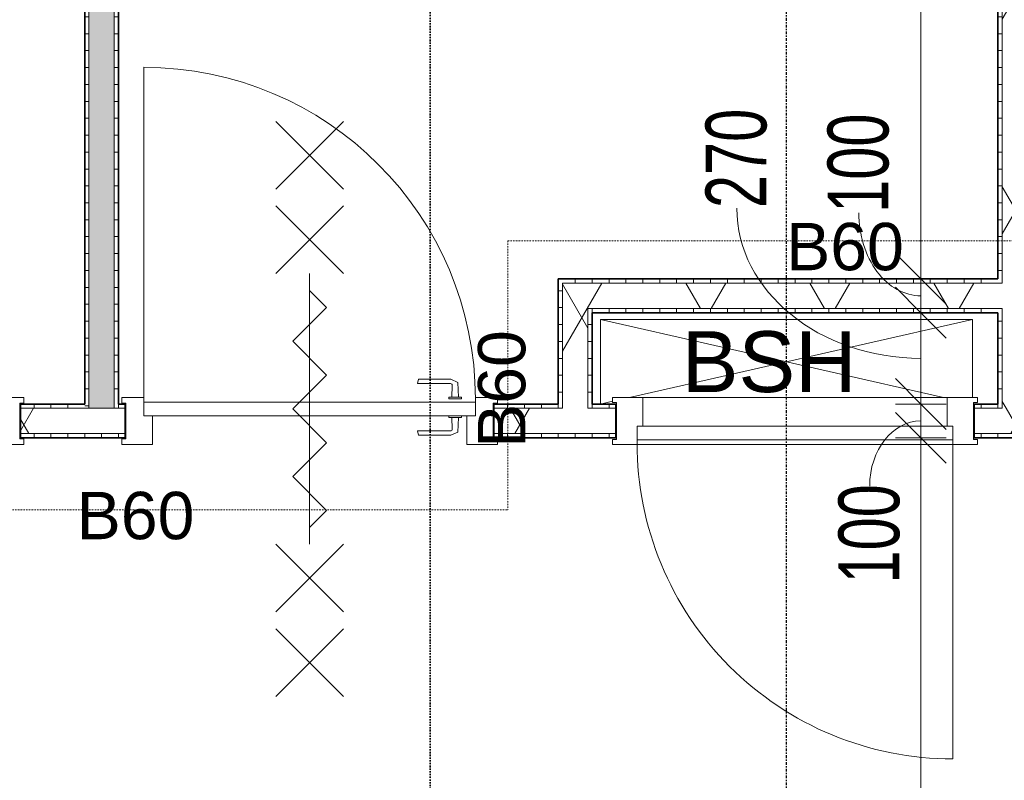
# Model space of a CAD drawing. Header units: millimetres. Extents: x -80560 to 110805, y -11020 to 52719.
# Tile 127 of 184: x 65028 to 67939, y 38637 to 40886. Entities that reach past the tile are written whole.
import ezdxf

# ---------------------------------------------------------------- set-up
doc = ezdxf.new("R2010")
doc.units = ezdxf.units.MM
doc.linetypes.add('CENTER2', pattern=[20, 8, -4, 4, -4])
doc.linetypes.add('DASHDOT2', pattern=[8, 4, -2, 0, -2])
for name, color, linetype, lineweight in [('A-ANNO-DIMS', 211, 'Continuous', 9), ('A-ANNO-DIMS-100', 211, 'Continuous', 9), ('A-ANNO-NOTE', 131, 'Continuous', 18), ('A-DETL', 90, 'Continuous', 18), ('A-DETL-GENF', 92, 'Continuous', 18), ('A-DOOR', 31, 'Continuous', 18), ('A-FLOR', 192, 'Continuous', 18), ('A-GLAZ', 151, 'Continuous', 18), ('A-WALL', 113, 'Continuous', 35), ('A-WALL-PATT', 111, 'Continuous', 35), ('G-ANNO-SYMB', 111, 'Continuous', 9), ('G-ANNO-TEXT', 231, 'Continuous', 9), ('I-WALL', 2, 'Continuous', 18), ('S-GRID', 1, 'Continuous', 9)]:
    doc.layers.add(name, color=color, linetype=linetype, lineweight=lineweight)
doc.styles.add('Arial', font='arial.ttf', dxfattribs={"height": 180})
doc.styles.add('Arial_1', font='arial.ttf', dxfattribs={"height": 140})
doc.styles.add('Arial_5', font='arial.ttf', dxfattribs={"width": 0.7, "height": 180})
doc.dimstyles.new('n3o_1_8', dxfattribs={"dimscale": 304.8, "dimtxt": 183.646692, "dimasz": 0.492126, "dimexe": 0.246063, "dimexo": 0.0625, "dimgap": 0.032808, "dimtad": 1, "dimdec": 0, "dimdsep": 46, "dimtxsty": 'Arial_5', "dimblk1": 'OBLIQUE', "dimblk2": 'OBLIQUE', "dimsah": 1, "dimcen": 0.09, "dimdle": 0.246063, "dimazin": 0, "dimtfac": 1, "dimtdec": 4, "dimtix": 1, "dimtmove": 0, "dimatfit": 3, "dimfxl": 0.246063, "dimfxlon": 1, "dimtvp": 1, "dimtolj": 1, "dimtzin": 0, "dimarcsym": 2})
doc.dimstyles.new('n3o_1_8_1', dxfattribs={"dimscale": 304.8, "dimtxt": 183.646692, "dimasz": 0.492126, "dimexe": 0.246063, "dimexo": 0.0625, "dimgap": 0.032808, "dimtad": 1, "dimdec": 0, "dimdsep": 46, "dimtxsty": 'Arial_5', "dimblk1": 'OBLIQUE', "dimblk2": 'OBLIQUE', "dimsah": 1, "dimcen": 0.09, "dimdle": 0.246063, "dimazin": 0, "dimtfac": 1, "dimtdec": 4, "dimtix": 1, "dimtmove": 2, "dimatfit": 3, "dimfxl": 0.246063, "dimfxlon": 1, "dimtvp": 1, "dimtolj": 1, "dimtzin": 0, "dimarcsym": 2})
doc.dimstyles.new('n3o_1_8_2', dxfattribs={"dimscale": 304.8, "dimtxt": 183.646692, "dimasz": 0.492126, "dimexe": 0.246063, "dimexo": 0.0625, "dimgap": 0.032808, "dimtad": 1, "dimdec": 0, "dimdsep": 46, "dimtxsty": 'Arial_5', "dimblk1": 'OBLIQUE', "dimblk2": 'OBLIQUE', "dimsah": 1, "dimcen": 0.09, "dimdle": 0.246063, "dimazin": 0, "dimtfac": 1, "dimtdec": 4, "dimtix": 1, "dimtmove": 1, "dimatfit": 3, "dimfxl": 0.246063, "dimfxlon": 1, "dimtvp": 1, "dimtolj": 1, "dimtzin": 0, "dimarcsym": 2})
pattern_1 = [(4e-13, (65219.82, 43794.75), (-4e-13, 50), [])]
pattern_2 = [(60, (24894.82, 0), (-274.963, 158.75), []), (120, (24894.82, 0), (-274.963, -158.75), [])]
pattern_3 = [(90, (64569.82, 39650), (-50, -2e-13), [])]
pattern_4 = [(90, (66619.82, 39650), (-50, -2e-13), [])]
pattern_5 = [(90, (67269.82, 40020), (-50, 9e-14), [])]
pattern_6 = [(180, (66719.82, 39885), (-3e-13, -50), [])]

# ---------------------------------------------------------------- blocks, each defined once
blk = doc.blocks.new('32_n3o_deur_enkel - 90x139_25_K_980_2410x1110_60zs-34330857-DO_01 eerste verdieping')
at = {"layer": 'A-GLAZ'}
for p, q in [((-555, 69.5), (-465, 69.5)), ((-555, 52.5), (-555, 69.5)), ((-465, 69.5), (-465, -15.5)), ((465, 69.5), (555, 69.5)), ((465, -15.5), (465, 69.5)), ((555, 69.5), (555, 52.5)), ((-543, 52.5), (-555, 52.5)), ((-543, -52.5), (-543, 52.5)), ((543, 52.5), (543, -52.5)), ((555, 52.5), (543, 52.5)), ((-555, -52.5), (-543, -52.5)), ((-555, -69.5), (-555, -52.5)), ((-490, -55.5), (-490, -69.5)), ((490, -69.5), (490, -55.5)), ((543, -52.5), (555, -52.5)), ((555, -52.5), (555, -69.5)), ((-490, -69.5), (-555, -69.5)), ((555, -69.5), (490, -69.5))]:
    blk.add_line(p, q, dxfattribs=at)
blk = doc.blocks.new('30_n3o_deur_dicht - 40mm_draai_60min_zs_LS-33372912-DO_01 eerste verdieping')
at = {"layer": 'A-DOOR'}
for p, q in [((-980, -40), (-980, 0)), ((-980, 0), (0, 0)), ((0, 0), (0, -40)), ((0, -40), (-980, -40))]:
    blk.add_line(p, q, dxfattribs=at)
blk = doc.blocks.new('30_n3o_beslag_deurkruk_met_schild - std-887349-DO_01 eerste verdieping')
at = {"layer": 'A-DOOR'}
for p, q in [((-10, 5), (-7.8, 48.4)), ((-7.8, 48.4), (12.7, 58)), ((8.3, 39.7), (10, 5)), ((12.7, 58), (108, 58)), ((111, 45), (13.3, 45)), ((108, 58), (111, 45)), ((18.5, 5), (-18.5, 5)), ((-18.5, 5), (-18.5, 0)), ((18.5, 0), (18.5, 5))]:
    blk.add_line(p, q, dxfattribs=at)
at = {"layer": 'A-DOOR', "flags": 128}
blk.add_lwpolyline([(13.3, 45), (11.3, 44.6), (9.6, 43.4), (8.6, 41.7), (8.3, 39.7)], dxfattribs=at)
blk = doc.blocks.new('30_n3o_beslag_deurkruk_met_schild - std-875116-DO_01 eerste verdieping')
at = {"layer": 'A-DOOR'}
for p, q in [((18.5, 0), (-18.5, 0)), ((-18.5, 0), (-18.5, -5)), ((18.5, -5), (18.5, 0)), ((-18.5, -5), (18.5, -5)), ((-7.8, -48.4), (-10, -5)), ((10, -5), (8.3, -39.7)), ((12.7, -58), (-7.8, -48.4)), ((108, -58), (12.7, -58)), ((13.3, -45), (111, -45)), ((111, -45), (108, -58))]:
    blk.add_line(p, q, dxfattribs=at)
at = {"layer": 'A-DOOR', "flags": 128}
blk.add_lwpolyline([(8.3, -39.7), (8.6, -41.7), (9.6, -43.4), (11.3, -44.6), (13.3, -45)], dxfattribs=at)
blk = doc.blocks.new('00_n3o_symbool_swingangle - std-33372925-DO_01 eerste verdieping')
at = {"layer": 'A-DOOR'}
blk.add_line((-415, 10), (-415, 990), dxfattribs=at)
blk.add_arc((-415, 10), 980, 360, 90, dxfattribs=at)
blk = doc.blocks.new('32_n3o_raam_h2xb1 - 90x139_17_K_2410x1080 bsh kast-34330937-DO_01 eerste verdieping')
at = {"layer": 'A-GLAZ'}
for p, q in [((-540, 69.5), (-450, 69.5)), ((-540, 54.5), (-540, 69.5)), ((-450, 69.5), (-450, -15.5)), ((450, 69.5), (-450, 69.5)), ((450, 69.5), (540, 69.5)), ((450, -15.5), (450, 69.5)), ((540, 69.5), (540, 54.5)), ((-528, 54.5), (-540, 54.5)), ((-528, -54.5), (-528, 54.5)), ((528, 54.5), (528, -54.5)), ((540, 54.5), (528, 54.5)), ((-540, -54.5), (-528, -54.5)), ((-540, -69.5), (-540, -54.5)), ((-467, -55.5), (-467, -69.5)), ((467, -69.5), (467, -55.5)), ((528, -54.5), (540, -54.5)), ((540, -54.5), (540, -69.5)), ((-467, -69.5), (-540, -69.5)), ((-467, -69.5), (467, -69.5)), ((540, -69.5), (467, -69.5))]:
    blk.add_line(p, q, dxfattribs=at)
blk = doc.blocks.new('30_n3o_deur_stal - 40mm_draai_LS-34127883-DO_01 eerste verdieping')
at = {"layer": 'A-DOOR'}
for p, q in [((-934, -40), (-934, 0)), ((-934, 0), (0, 0)), ((0, 0), (0, -40)), ((0, -40), (-934, -40))]:
    blk.add_line(p, q, dxfattribs=at)
blk = doc.blocks.new('00_n3o_symbool_swingangle - std-31756284-DO_01 eerste verdieping')
at = {"layer": 'A-DOOR'}
blk.add_line((-415, 10), (-415, 944), dxfattribs=at)
blk.add_arc((-415, 10), 934, 360, 90, dxfattribs=at)
blk = doc.blocks.new('01_n3o_symbool_lijn_met_tekst - brandwerend_B60-33208258-DO_01 eerste verdieping')
at = {"layer": 'A-DETL-GENF', "color": 3, "linetype": 'DASHDOT2'}
blk.add_line((0, 0), (2290.4, 0), dxfattribs=at)
blk = doc.blocks.new('01_n3o_symbool_lijn_met_tekst - brandwerend_B60-33208260-DO_01 eerste verdieping')
at = {"layer": 'A-DETL-GENF', "color": 3, "linetype": 'DASHDOT2'}
blk.add_line((0, 0), (1904.8, 0), dxfattribs=at)
blk = doc.blocks.new('01_n3o_symbool_lijn_met_tekst - brandwerend_B60-33208261-DO_01 eerste verdieping')
at = {"layer": 'A-DETL-GENF', "color": 3, "linetype": 'DASHDOT2'}
blk.add_line((0, 0), (795.2, 0), dxfattribs=at)
blk = doc.blocks.new('DIMBLOCK309-DO_01 eerste verdieping')
at = {"layer": 'A-ANNO-DIMS-100'}
for p, q in [((67691.8, 39650), (67616.8, 39725)), ((67616.8, 39650), (67766.8, 39650)), ((67691.8, 39650), (67616.8, 39650)), ((67691.8, 35350), (67691.8, 39650)), ((67691.8, 39650), (67766.8, 39575)), ((67691.8, 35350), (67616.8, 35425)), ((67616.8, 35350), (67766.8, 35350)), ((67691.8, 35350), (67616.8, 35350)), ((67691.8, 35350), (67766.8, 35275))]:
    blk.add_line(p, q, dxfattribs=at)
at = {"layer": 'A-ANNO-DIMS-100', "color": 0, "insert": (67448.1, 37307.9), "char_height": 180, "width": 461.094, "attachment_point": 1, "rotation": 90, "line_spacing_factor": 0.941778, "style": 'Arial_5'}
blk.add_mtext('4300', dxfattribs=at)
blk = doc.blocks.new('_Oblique')
at = {"color": 0, "linetype": 'ByBlock', "lineweight": -2}
blk.add_line((-0.5, -0.5), (0.5, 0.5), dxfattribs=at)
blk = doc.blocks.new('DIMBLOCK310-DO_01 eerste verdieping')
at = {"layer": 'A-ANNO-DIMS-100'}
for p, q in [((67691.8, 39750), (67616.8, 39825)), ((67616.8, 39750), (67766.8, 39750)), ((67691.8, 39750), (67616.8, 39750)), ((67691.8, 39650), (67691.8, 39750)), ((67691.8, 39750), (67766.8, 39675)), ((67691.8, 39650), (67616.8, 39725)), ((67616.8, 39650), (67766.8, 39650)), ((67691.8, 39650), (67616.8, 39650)), ((67691.8, 39650), (67766.8, 39575))]:
    blk.add_line(p, q, dxfattribs=at)
blk.add_ellipse((67691.8, 39507.5), major_axis=(0, 192.5), ratio=0.785634, start_param=0, end_param=1.570796, dxfattribs=at)
at = {"layer": 'A-ANNO-DIMS-100', "color": 0, "insert": (67448.1, 39219.3), "char_height": 180, "width": 345.821, "attachment_point": 1, "rotation": 90, "line_spacing_factor": 0.941778, "style": 'Arial_5'}
blk.add_mtext('100', dxfattribs=at)
blk = doc.blocks.new('DIMBLOCK311-DO_01 eerste verdieping')
at = {"layer": 'A-ANNO-DIMS-100'}
for p, q in [((67691.8, 40020), (67616.8, 40095)), ((67616.8, 40020), (67766.8, 40020)), ((67691.8, 40020), (67616.8, 40020)), ((67691.8, 39750), (67691.8, 40020)), ((67691.8, 40020), (67766.8, 39945)), ((67691.8, 39750), (67616.8, 39825)), ((67616.8, 39750), (67766.8, 39750)), ((67691.8, 39750), (67616.8, 39750)), ((67691.8, 39750), (67766.8, 39675))]:
    blk.add_line(p, q, dxfattribs=at)
blk.add_ellipse((67691.8, 40329.3), major_axis=(544.1, 0), ratio=0.816536, start_param=3.141593, end_param=4.712389, dxfattribs=at)
at = {"layer": 'A-ANNO-DIMS-100', "color": 0, "insert": (67055.2, 40329.3), "char_height": 180, "width": 345.821, "attachment_point": 1, "rotation": 90, "line_spacing_factor": 0.941778, "style": 'Arial_5'}
blk.add_mtext('270', dxfattribs=at)
blk = doc.blocks.new('DIMBLOCK312-DO_01 eerste verdieping')
at = {"layer": 'A-ANNO-DIMS-100'}
for p, q in [((67691.8, 40120), (67616.8, 40195)), ((67616.8, 40120), (67766.8, 40120)), ((67691.8, 40120), (67616.8, 40120)), ((67691.8, 40020), (67691.8, 40120)), ((67691.8, 40120), (67766.8, 40045)), ((67691.8, 40020), (67616.8, 40095)), ((67616.8, 40020), (67766.8, 40020)), ((67691.8, 40020), (67616.8, 40020)), ((67691.8, 40020), (67766.8, 39945))]:
    blk.add_line(p, q, dxfattribs=at)
blk.add_ellipse((67691.8, 40315.1), major_axis=(0, 245.1), ratio=0.747959, start_param=1.570796, end_param=3.141593, dxfattribs=at)
at = {"layer": 'A-ANNO-DIMS-100', "color": 0, "insert": (67416, 40315.1), "char_height": 180, "width": 345.821, "attachment_point": 1, "rotation": 90, "line_spacing_factor": 0.941778, "style": 'Arial_5'}
blk.add_mtext('100', dxfattribs=at)
blk = doc.blocks.new('DIMBLOCK313-DO_01 eerste verdieping')
at = {"layer": 'A-ANNO-DIMS-100'}
for p, q in [((67691.8, 47839.5), (67616.8, 47914.5)), ((67691.8, 40120), (67691.8, 47914.5)), ((67616.8, 47839.5), (67766.8, 47839.5)), ((67691.8, 47839.5), (67616.8, 47839.5)), ((67691.8, 47839.5), (67766.8, 47764.5)), ((67691.8, 40120), (67616.8, 40195)), ((67616.8, 40120), (67766.8, 40120)), ((67691.8, 40120), (67616.8, 40120)), ((67691.8, 40120), (67766.8, 40045))]:
    blk.add_line(p, q, dxfattribs=at)
at = {"layer": 'A-ANNO-DIMS-100', "color": 0, "insert": (67448.1, 44428), "char_height": 180, "width": 461.094, "attachment_point": 1, "rotation": 90, "line_spacing_factor": 0.941778, "style": 'Arial_5'}
blk.add_mtext('7720', dxfattribs=at)

msp = doc.modelspace()

# ---------------------------------------------------------------- hatches: boundary and pattern name
at = {"layer": 'A-WALL-PATT', "lineweight": 18}
h = msp.add_hatch(dxfattribs=at)
h.set_pattern_fill('FP_42', color=256, angle=90, style=0, pattern_type=2)
h.set_pattern_definition(pattern_1)
h.paths.add_polyline_path([(65219.8, 39737.5), (65232.3, 39737.5), (65232.3, 47839.5), (65219.8, 47839.5), (65219.8, 39750)], flags=0)
at = {"layer": 'A-WALL-PATT', "lineweight": 5}
msp.add_hatch(color=256, dxfattribs=at).paths.add_polyline_path([(65232.3, 39737.5), (65307.3, 39737.5), (65307.3, 47839.5), (65232.3, 47839.5), (65232.3, 39750)], flags=0)
at = {"layer": 'A-WALL-PATT', "lineweight": 18}
h = msp.add_hatch(dxfattribs=at)
h.set_pattern_fill('FP_42', color=256, angle=90, style=0, pattern_type=2)
h.set_pattern_definition(pattern_1)
h.paths.add_polyline_path([(65307.3, 39750), (65319.8, 39750), (65319.8, 47839.5), (65307.3, 47839.5), (65307.3, 39916)], flags=0)
h = msp.add_hatch(dxfattribs=at)
h.set_pattern_fill('FP_77', color=256, angle=90, style=0, pattern_type=2)
h.set_pattern_definition([(4e-13, (67919.82, 43794.75), (-4e-13, 50), [])])
h.paths.add_polyline_path([(67932.3, 39750), (67932.3, 40032.5), (67919.8, 40032.5), (67919.8, 39750)], flags=0)
h.paths.add_polyline_path([(67919.8, 40107.5), (67932.3, 40107.5), (67932.3, 47839.5), (67919.8, 47839.5), (67919.8, 40120)], flags=0)
h = msp.add_hatch(dxfattribs=at)
h.set_pattern_fill('FP_2', color=256, style=0, pattern_type=2)
h.set_pattern_definition(pattern_2)
h.paths.add_polyline_path([(68007.3, 39737.5), (68007.3, 47839.5), (67932.3, 47839.5), (67932.3, 39737.5)], flags=0)
h = msp.add_hatch(dxfattribs=at)
h.set_pattern_fill('FP_108', color=256, angle=90, style=0, pattern_type=2)
h.set_pattern_definition(pattern_5)
h.paths.add_polyline_path([(67919.8, 40107.5), (67919.8, 40120), (66619.8, 40120), (66619.8, 40107.5), (67725.7, 40107.5)], flags=0)
h = msp.add_hatch(dxfattribs=at)
h.set_pattern_fill('FP_109', color=256, angle=90, style=0, pattern_type=2)
h.set_pattern_definition(pattern_6)
h.paths.add_polyline_path([(66632.3, 39750), (66632.3, 40107.5), (66619.8, 40107.5), (66619.8, 39750)], flags=0)
h = msp.add_hatch(dxfattribs=at)
h.set_pattern_fill('FP_2', color=256, style=0, pattern_type=2)
h.set_pattern_definition(pattern_2)
h.paths.add_polyline_path([(67919.8, 40032.5), (67932.3, 40032.5), (67932.3, 40107.5), (66632.3, 40107.5), (66632.3, 40032.5), (67725.7, 40032.5)], flags=0)
h = msp.add_hatch(dxfattribs=at)
h.set_pattern_fill('FP_2', color=256, style=0, pattern_type=2)
h.set_pattern_definition(pattern_2)
h.paths.add_polyline_path([(66632.3, 39737.5), (66707.3, 39737.5), (66707.3, 40032.5), (66632.3, 40032.5), (66632.3, 39750)], flags=0)
h = msp.add_hatch(dxfattribs=at)
h.set_pattern_fill('FP_108', color=256, angle=90, style=0, pattern_type=2)
h.set_pattern_definition(pattern_5)
h.paths.add_polyline_path([(67919.8, 40020), (67919.8, 40032.5), (66707.3, 40032.5), (66707.3, 40020), (67725.7, 40020)], flags=0)
h = msp.add_hatch(dxfattribs=at)
h.set_pattern_fill('FP_109', color=256, angle=90, style=0, pattern_type=2)
h.set_pattern_definition(pattern_6)
h.paths.add_polyline_path([(66719.8, 39750), (66719.8, 40020), (66707.3, 40020), (66707.3, 39750)], flags=0)
h = msp.add_hatch(dxfattribs=at)
h.set_pattern_fill('FP_2', color=256, style=0, pattern_type=2)
h.set_pattern_definition(pattern_2)
h.paths.add_polyline_path([(65232.3, 39662.5), (65232.3, 39737.5), (65029.8, 39737.5), (65029.8, 39662.5), (65219.8, 39662.5)], flags=0)
h.paths.add_polyline_path([(63908, 39662.5), (63939.8, 39662.5), (63939.8, 39737.5), (63894.8, 39737.5), (63894.8, 39662.5)], flags=0)
h = msp.add_hatch(dxfattribs=at)
h.set_pattern_fill('FP_95', color=256, angle=90, style=0, pattern_type=2)
h.set_pattern_definition(pattern_3)
h.paths.add_polyline_path([(65029.8, 39737.5), (65219.8, 39737.5), (65219.8, 39750), (65029.8, 39750)], flags=0)
h.paths.add_polyline_path([(63919.8, 39737.5), (63939.8, 39737.5), (63939.8, 39750), (63919.8, 39750)], flags=0)
h = msp.add_hatch(dxfattribs=at)
h.set_pattern_fill('FP_2', color=256, style=0, pattern_type=2)
h.set_pattern_definition(pattern_2)
h.paths.add_polyline_path([(66789.8, 39662.5), (66789.8, 39737.5), (66429.8, 39737.5), (66429.8, 39662.5), (66551, 39662.5)], flags=0)
h.paths.add_polyline_path([(67849.8, 39662.5), (68007.3, 39662.5), (68007.3, 39737.5), (67849.8, 39737.5)], flags=0)
h.paths.add_polyline_path([(65232.3, 39662.5), (65339.8, 39662.5), (65339.8, 39737.5), (65232.3, 39737.5)], flags=0)
h = msp.add_hatch(dxfattribs=at)
h.set_pattern_fill('FP_96', color=256, angle=90, style=0, pattern_type=2)
h.set_pattern_definition(pattern_4)
h.paths.add_polyline_path([(67932.3, 39737.5), (67932.3, 39750), (67849.8, 39750), (67849.8, 39737.5)], flags=0)
h.paths.add_polyline_path([(66789.8, 39737.5), (66789.8, 39750), (66707.3, 39750), (66707.3, 39737.5)], flags=0)
h.paths.add_polyline_path([(66632.3, 39737.5), (66632.3, 39750), (66429.8, 39750), (66429.8, 39737.5), (66551, 39737.5)], flags=0)
h.paths.add_polyline_path([(65307.3, 39737.5), (65339.8, 39737.5), (65339.8, 39750), (65307.3, 39750)], flags=0)
h = msp.add_hatch(dxfattribs=at)
h.set_pattern_fill('FP_95', color=256, angle=90, style=0, pattern_type=2)
h.set_pattern_definition(pattern_3)
h.paths.add_polyline_path([(63919.8, 39650), (63939.8, 39650), (63939.8, 39662.5), (63832.3, 39662.5), (63832.3, 39650), (63908, 39650)], flags=0)
h.paths.add_polyline_path([(65219.8, 39650), (65219.8, 39662.5), (65029.8, 39662.5), (65029.8, 39650), (65082.6, 39650)], flags=0)
h = msp.add_hatch(dxfattribs=at)
h.set_pattern_fill('FP_96', color=256, angle=90, style=0, pattern_type=2)
h.set_pattern_definition(pattern_4)
h.paths.add_polyline_path([(68019.8, 39650), (68019.8, 39662.5), (67849.8, 39662.5), (67849.8, 39650), (68007.3, 39650)], flags=0)
h.paths.add_polyline_path([(66789.8, 39650), (66789.8, 39662.5), (66429.8, 39662.5), (66429.8, 39650), (66551, 39650)], flags=0)
h.paths.add_polyline_path([(65339.8, 39650), (65339.8, 39662.5), (65219.8, 39662.5), (65219.8, 39650), (65232.3, 39650)], flags=0)

# ---------------------------------------------------------------- linework, layer by layer
at = {"layer": 'A-ANNO-NOTE', "lineweight": 9}
for p, q in [((65984.8, 40585.5), (65784.8, 40385.5)), ((65784.8, 40585.5), (65984.8, 40385.5)), ((65984.8, 40335.5), (65784.8, 40135.5)), ((65784.8, 40335.5), (65984.8, 40135.5)), ((65884.8, 39335.5), (65884.8, 40135.5)), ((65884.8, 39335.5), (65884.8, 40135.5)), ((65934.9, 40035.8), (65884.8, 40085.8)), ((65834.8, 39935.7), (65934.9, 40035.8)), ((65934.9, 39835.6), (65834.8, 39935.7)), ((65834.8, 39735.5), (65934.9, 39835.6)), ((65834.8, 39735.5), (65934.9, 39635.4)), ((65934.9, 39635.4), (65834.8, 39535.3)), ((65834.8, 39535.3), (65934.9, 39435.2)), ((65934.9, 39435.2), (65884.8, 39385.2)), ((65984.8, 39135.5), (65784.8, 39335.5)), ((65784.8, 39135.5), (65984.8, 39335.5)), ((65984.8, 38885.5), (65784.8, 39085.5)), ((65784.8, 38885.5), (65984.8, 39085.5))]:
    msp.add_line(p, q, dxfattribs=at)
at = {"layer": 'A-DETL'}
for p, q in [((66744.8, 40000), (67759, 39769.5)), ((66744.8, 39750), (66744.8, 40000)), ((66744.8, 40000), (67844.8, 40000)), ((67844.8, 40000), (66830.6, 39769.5)), ((67844.8, 40000), (67844.8, 39769.5)), ((66779.8, 39758), (66744.8, 39750)), ((66791.8, 39750), (66789.8, 39750))]:
    msp.add_line(p, q, dxfattribs=at)
at = {"layer": 'A-FLOR'}
for p, q in [((66744.8, 40000), (67844.8, 40000)), ((66744.8, 39750), (66744.8, 40000)), ((67844.8, 40000), (67844.8, 39769.5)), ((66791.8, 39750), (66789.8, 39750))]:
    msp.add_line(p, q, dxfattribs=at)
at = {"layer": 'A-WALL', "lineweight": 18}
for p, q in [((65232.3, 47839.5), (65232.3, 39737.5)), ((65307.3, 47839.5), (65307.3, 39737.5)), ((67932.3, 47839.5), (67932.3, 40107.5)), ((66632.3, 40107.5), (67932.3, 40107.5)), ((66632.3, 39737.5), (66632.3, 40107.5)), ((66707.3, 40032.5), (67932.3, 40032.5)), ((66707.3, 39737.5), (66707.3, 40032.5)), ((67932.3, 40032.5), (67932.3, 39737.5)), ((65029.8, 39737.5), (65339.8, 39737.5)), ((66429.8, 39737.5), (66632.3, 39737.5)), ((66707.3, 39737.5), (66789.8, 39737.5)), ((67849.8, 39737.5), (67932.3, 39737.5)), ((65029.8, 39662.5), (65339.8, 39662.5)), ((66429.8, 39662.5), (66789.8, 39662.5)), ((67849.8, 39662.5), (68719.8, 39662.5))]:
    msp.add_line(p, q, dxfattribs=at)
at = {"layer": 'G-ANNO-SYMB', "linetype": 'DASHDOT2', "lineweight": 35}
msp.add_line((66241.3, 48457.5), (66241.3, 9191.1), dxfattribs=at)
at = {"layer": 'I-WALL', "lineweight": 35}
for p, q in [((65219.8, 47839.5), (65219.8, 39750)), ((65319.8, 39750), (65319.8, 47839.5)), ((67919.8, 47839.5), (67919.8, 40120)), ((67919.8, 40120), (66619.8, 40120)), ((66619.8, 40120), (66619.8, 39750)), ((66719.8, 40020), (67919.8, 40020)), ((66719.8, 39750), (66719.8, 40020)), ((67919.8, 40020), (67919.8, 39750)), ((65219.8, 39750), (65029.8, 39750)), ((65029.8, 39750), (65029.8, 39650)), ((65339.8, 39750), (65319.8, 39750)), ((65339.8, 39650), (65339.8, 39750)), ((66619.8, 39750), (66429.8, 39750)), ((66429.8, 39750), (66429.8, 39650)), ((66789.8, 39750), (66719.8, 39750)), ((66789.8, 39650), (66789.8, 39750)), ((67919.8, 39750), (67849.8, 39750)), ((67849.8, 39750), (67849.8, 39650)), ((65029.8, 39650), (65339.8, 39650)), ((66429.8, 39650), (66789.8, 39650)), ((67849.8, 39650), (68719.8, 39650))]:
    msp.add_line(p, q, dxfattribs=at)
at = {"layer": 'S-GRID', "linetype": 'CENTER2', "lineweight": 25}
msp.add_line((67294.8, 4383.3), (67294.8, 52119.1), dxfattribs=at)

# ---------------------------------------------------------------- block references
at = {"layer": 'A-DETL-GENF', "color": 3, "linetype": 'DASHDOT2'}
for name, p in [('01_n3o_symbool_lijn_met_tekst - brandwerend_B60-33208260-DO_01 eerste verdieping', (66470.4, 40232.7)), ('01_n3o_symbool_lijn_met_tekst - brandwerend_B60-33208258-DO_01 eerste verdieping', (64180, 39437.5))]:
    msp.add_blockref(name, p, dxfattribs=at)
at = {"layer": 'A-DETL-GENF', "color": 3, "linetype": 'DASHDOT2', "rotation": 269.9999999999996}
msp.add_blockref('01_n3o_symbool_lijn_met_tekst - brandwerend_B60-33208261-DO_01 eerste verdieping', (66470.4, 40232.7), dxfattribs=at)
at = {"layer": 'A-DOOR'}
for name, p in [('00_n3o_symbool_swingangle - std-33372925-DO_01 eerste verdieping', (65809.8, 39755.5)), ('30_n3o_deur_stal - 40mm_draai_LS-34127883-DO_01 eerste verdieping', (67786.8, 39684.5))]:
    msp.add_blockref(name, p, dxfattribs=at)
at = {"layer": 'A-DOOR', "rotation": 180}
for name, p in [('30_n3o_beslag_deurkruk_met_schild - std-875116-DO_01 eerste verdieping', (66314.8, 39765.5)), ('30_n3o_deur_dicht - 40mm_draai_60min_zs_LS-33372912-DO_01 eerste verdieping', (65394.8, 39715.5)), ('30_n3o_beslag_deurkruk_met_schild - std-887349-DO_01 eerste verdieping', (66314.8, 39715.5)), ('00_n3o_symbool_swingangle - std-31756284-DO_01 eerste verdieping', (67371.8, 39644.5))]:
    msp.add_blockref(name, p, dxfattribs=at)
at = {"layer": 'A-GLAZ', "rotation": 180}
for p in [(64484.8, 39700), (65884.8, 39700)]:
    msp.add_blockref('32_n3o_deur_enkel - 90x139_25_K_980_2410x1110_60zs-34330857-DO_01 eerste verdieping', p, dxfattribs=at)
at = {"layer": 'A-GLAZ'}
msp.add_blockref('32_n3o_raam_h2xb1 - 90x139_17_K_2410x1080 bsh kast-34330937-DO_01 eerste verdieping', (67319.8, 39700), dxfattribs=at)

# ---------------------------------------------------------------- texts
at = {"layer": 'A-ANNO-NOTE', "color": 3, "linetype": 'DASHDOT2', "char_height": 140, "width": 408.861, "attachment_point": 1, "style": 'Arial_1'}
for insert in [(67293.6, 40285.5), (65196, 39490.3)]:
    msp.add_mtext('B60', dxfattribs=dict(at, insert=insert))
at = {"layer": 'A-ANNO-NOTE', "color": 3, "linetype": 'DASHDOT2', "insert": (66382.4, 39620.3), "char_height": 140, "width": 408.861, "attachment_point": 1, "rotation": 90, "style": 'Arial_1'}
msp.add_mtext('B60', dxfattribs=at)
at = {"layer": 'G-ANNO-TEXT', "color": 7, "insert": (66984.9, 39965.2), "char_height": 180, "width": 617.299, "attachment_point": 1, "style": 'Arial'}
msp.add_mtext('BSH', dxfattribs=at)

# ---------------------------------------------------------------- dimensions: what is measured, and where the dimension line sits
at = {"layer": 'A-ANNO-DIMS'}
for base, p1, p2, dimstyle, override, picture, middle in [((67691.7967144, 47839.5), (67616.7967144, 40120), (67616.7967144, 47839.5), 'n3o_1_8_1', {"dimpost": '<>', "dimfxl": 7719.5}, 'DIMBLOCK313-DO_01 eerste verdieping', (67568.1153736, 44658.5341865)), ((67691.8, 40020), (67616.8, 39750), (67616.8, 40020), 'n3o_1_8_2', {"dimpost": '<>', "dimfxl": 270}, 'DIMBLOCK311-DO_01 eerste verdieping', (67175.2, 40502.2)), ((67691.8, 40120), (67616.8, 40020), (67616.8, 40120), 'n3o_1_8_2', {"dimpost": '<>', "dimfxl": 100}, 'DIMBLOCK312-DO_01 eerste verdieping', (67536, 40488)), ((67691.8, 39750), (67616.8, 39650), (67616.8, 39750), 'n3o_1_8_2', {"dimpost": '<>', "dimfxl": 100}, 'DIMBLOCK310-DO_01 eerste verdieping', (67568.1, 39392.2))]:
    dim = msp.add_linear_dim(base=base, p1=p1, p2=p2, angle=90, dimstyle=dimstyle, override=override, dxfattribs=at)
    dim.commit()
    dim.dimension.update_dxf_attribs({"geometry": picture, "text_midpoint": middle, "dimtype": 160, "text_rotation": 90})
dim = msp.add_linear_dim(base=(67691.8, 39650), p1=(67616.8, 35350), p2=(67616.8, 39650), angle=90, dimstyle='n3o_1_8', override={"dimpost": '<>', "dimfxl": 4300}, dxfattribs=at)
dim.commit()
dim.dimension.update_dxf_attribs({"geometry": 'DIMBLOCK309-DO_01 eerste verdieping', "text_midpoint": (67589.8, 37500)})

doc.saveas('drawing.dxf')
